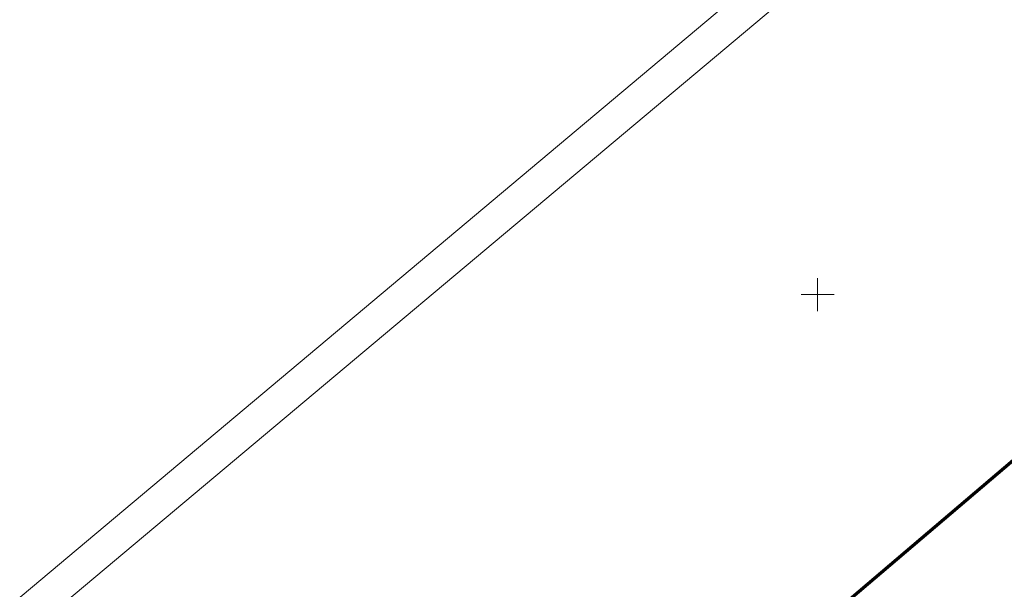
# Model space of a CAD drawing. Header units: metres. Extents: x 7429064 to 7431133, y 5709479 to 5714472.
# Tile 63 of 176: x 7429379 to 7429528, y 5709905 to 5709992. Entities that reach past the tile are written whole.
import ezdxf

# ---------------------------------------------------------------- set-up
doc = ezdxf.new("R2010")
doc.units = ezdxf.units.M
doc.linetypes.add('1', pattern=[0])
doc.layers.add('_1_Mapa', color=7, linetype='Continuous')
for name, color, linetype, lineweight in [('arkusz', 252, 'Continuous', 18), ('KRZYZE_L_0', 252, '1', 18), ('zakres', 252, 'Continuous', 70)]:
    doc.layers.add(name, color=color, linetype=linetype, lineweight=lineweight)

# ---------------------------------------------------------------- blocks, each defined once
blk = doc.blocks.new('X-ref_MDCP_Szara')
at = {"layer": 'arkusz', "linetype": 'Continuous'}
for p, q in [((7429064.33, 5709640.14), (7429853.36, 5710302.21)), ((7429071.38, 5709639.53), (7429852.74, 5710295.17))]:
    blk.add_line(p, q, dxfattribs=at)
at = {"layer": 'KRZYZE_L_0', "linetype": '1'}
for p, q in [((7429500, 5709947.5), (7429500, 5709952.5)), ((7429497.5, 5709950), (7429502.5, 5709950))]:
    blk.add_line(p, q, dxfattribs=at)
at = {"layer": 'zakres', "linetype": 'Continuous', "lineweight": 70, "flags": 128}
blk.add_lwpolyline([(7429292.23, 5709722.86), (7429640.8, 5710019.4)], dxfattribs=at)

msp = doc.modelspace()

# ---------------------------------------------------------------- block references
at = {"layer": '_1_Mapa'}
msp.add_blockref('X-ref_MDCP_Szara', (0, 0), dxfattribs=at)

doc.saveas('drawing.dxf')
